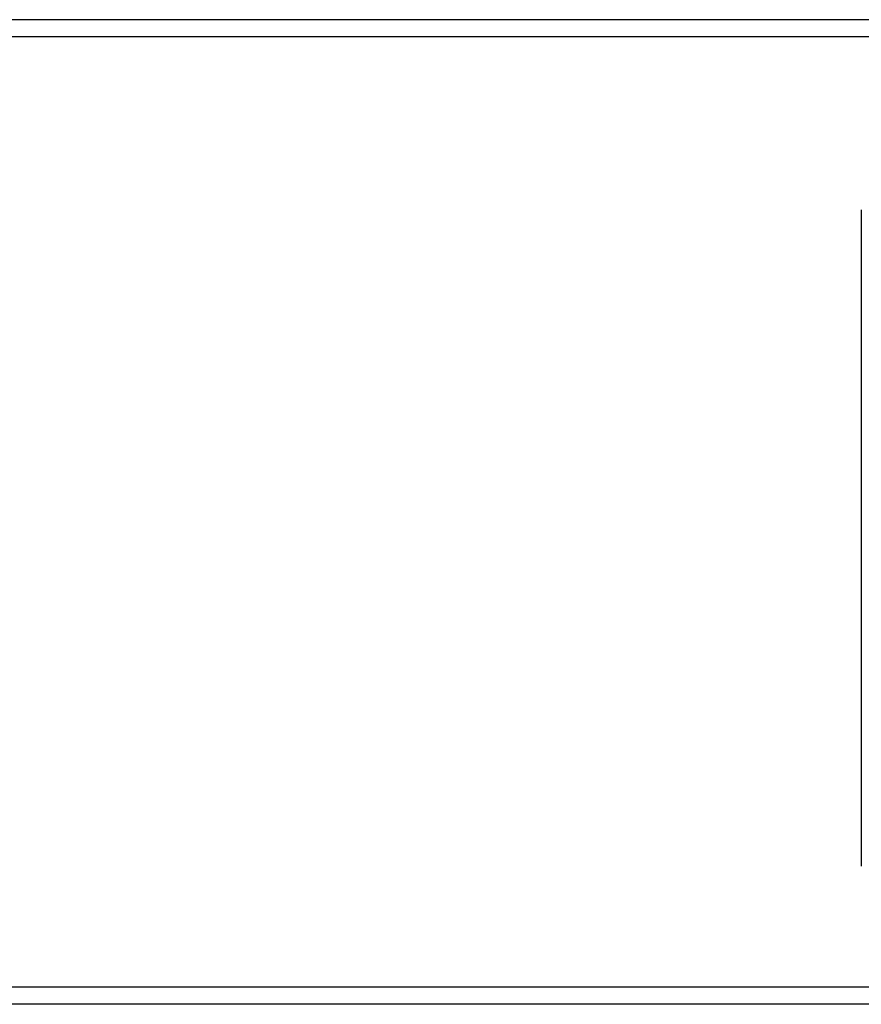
# Model space of a CAD drawing. Header units: inches. Extents: x 0 to 34, y 0 to 22.
# Tile 86 of 89: x 25.391 to 25.878, y 15.659 to 16.229. Entities that reach past the tile are written whole.
import ezdxf

# ---------------------------------------------------------------- set-up
doc = ezdxf.new("R2010")
doc.units = ezdxf.units.IN
doc.header["$LTSCALE"] = 1.87
doc.header["$MEASUREMENT"] = 0
doc.layers.get('0').update_dxf_attribs({"linetype": 'CONTINUOUS'})

msp = doc.modelspace()

# ---------------------------------------------------------------- linework, layer by layer
at = {"color": 7, "linetype": 'CONTINUOUS'}
for p, q in [((31.84796, 16.22864), (21.84796, 16.22864)), ((31.84796, 16.21864), (21.84796, 16.21864)), ((25.87796, 16.11864), (25.87796, 15.73864)), ((31.84796, 15.66864), (21.84796, 15.66864)), ((31.84796, 15.65864), (21.84796, 15.65864))]:
    msp.add_line(p, q, dxfattribs=at)

doc.saveas('drawing.dxf')
